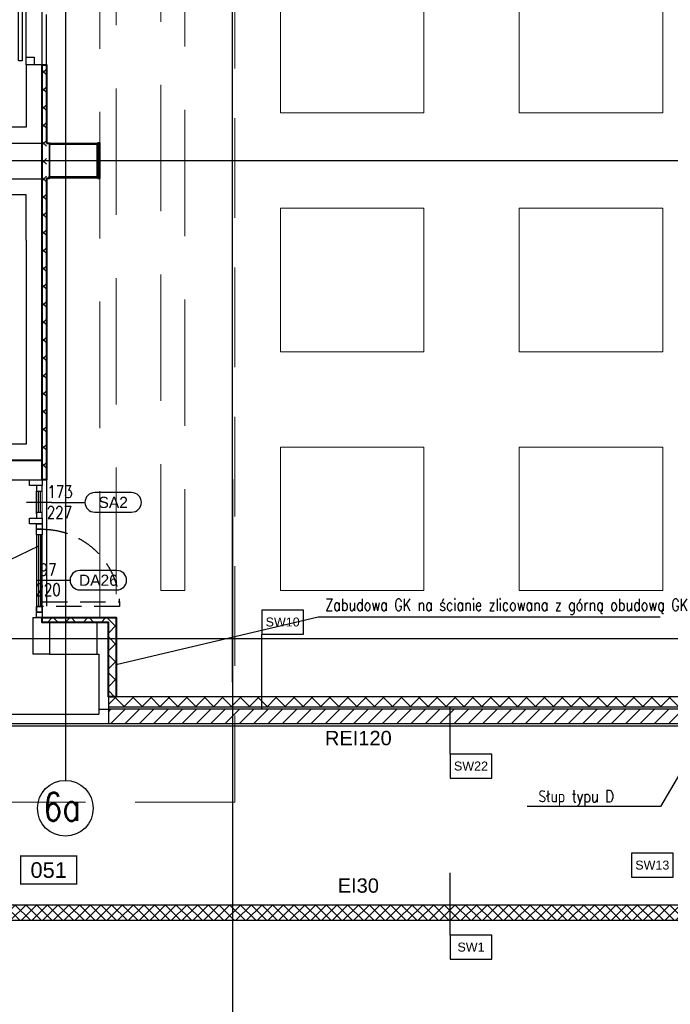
# Model space of a CAD drawing. Header units: centimetres. Extents: x -228435 to 111511, y -89367 to 428125.
# Tile 99 of 216: x -55213 to -47044, y 73505 to 85869. Entities that reach past the tile are written whole.
import ezdxf
from ezdxf.enums import TextEntityAlignment as Align

# ---------------------------------------------------------------- set-up
doc = ezdxf.new("R2010")
doc.units = ezdxf.units.CM
doc.header["$LTSCALE"] = 50
for name, pattern in [('Balustrady$0$DASHED', [0.75, 0.5, -0.25]), ('DASHDOT2', [12.7, 6.35, -3.175, 0, -3.175]), ('HIDDEN', [9.525, 6.35, -3.175]), ('HIDDENX2', [19.05, 12.7, -6.35])]:
    doc.linetypes.add(name, pattern=pattern)
doc.layers.get('0').update_dxf_attribs({"color": 8})
for name, color, linetype in [('ARCH_GK', 8, 'Continuous'), ('ARCH_INFO_AREA_ETYKIETY_200', 8, 'Continuous'), ('ARCH_INFO_ETYK_DRZWI', 8, 'Continuous'), ('ARCH_INFO_ODPORNOŚĆ OGNIOWA', 8, 'Continuous'), ('ARCH_INFO_OPISY', 8, 'Continuous'), ('ARCH_INFO_OPISY_PRZEGRODY', 8, 'Continuous'), ('ARCH_INFO_OSIE_IST', 8, 'DASHDOT2'), ('ARCH_INFO_OSIE_OPISY_IST', 8, 'Continuous'), ('ARCH_MUROWANE', 8, 'Continuous'), ('ARCH_MUROWANE_IST', 8, 'Continuous'), ('ARCH_PROFILE', 8, 'Continuous'), ('ARCH_SZKŁO', 8, 'Continuous'), ('ARCH_WIDOK_IST', 8, 'Continuous'), ('ARCH_ŚLUSARKA_DRZWI', 8, 'Continuous'), ('ARCH_ŚLUSARKA_DRZWI_IST', 8, 'Continuous'), ('ARCH_ŻELBET_IST', 8, 'Continuous'), ('Osie rzutów$0$ARCH_INFO_OSIE_OPISY_IST', 8, 'Continuous')]:
    doc.layers.add(name, color=color, linetype=linetype)
doc.layers.add('ARCH_SUFITY_PODWIESZANE', color=8, linetype='HIDDENX2', lineweight=9)
doc.layers.add('ARCH_WIDOK', color=8, linetype='Continuous', lineweight=13)
doc.styles.add('Arial', font='ARIAL.TTF')
doc.styles.add('Romans', font='Romans.shx')
doc.styles.add('ROMANS-250-CM', font='romans.shx', dxfattribs={"width": 0.8, "height": 50})
doc.styles.add('ROMANS-50-CM', font='romans.shx', dxfattribs={"width": 0.8, "height": 10})
doc.dimstyles.new('ISO-25', dxfattribs={"dimtxt": 2.5, "dimasz": 2.5, "dimexe": 1.25, "dimexo": 0.625, "dimtad": 1, "dimtxsty": 'Standard', "dimcen": 2.5, "dimadec": 0, "dimazin": 0, "dimtfac": 1, "dimtmove": 0, "dimatfit": 3, "dimfxl": 0, "dimarcsym": 0})
pattern_1 = [(45, (-121140, -45000), (-112.2532, 112.2532), []), (135, (-121140, -45000), (-112.2532, -112.2532), [])]

# ---------------------------------------------------------------- blocks, each defined once
blk = doc.blocks.new('SU Lampy kwadratowe +0')
at = {"layer": 'ARCH_SUFITY_PODWIESZANE', "ltscale": 2.5}
for points in [[(6920, 13150), (7100, 13150), (7100, 12970), (6920, 12970)], [(7220, 13150), (7400, 13150), (7400, 12970), (7220, 12970)], [(6920, 12850), (7100, 12850), (7100, 12670), (6920, 12670)], [(7220, 12850), (7400, 12850), (7400, 12670), (7220, 12670)], [(6920, 12550), (7100, 12550), (7100, 12370), (6920, 12370)], [(7220, 12550), (7400, 12550), (7400, 12370), (7220, 12370)]]:
    blk.add_lwpolyline(points, close=True, dxfattribs=at)
blk = doc.blocks.new('T-drzwi_prawe-200')
at = {"layer": 'ARCH_INFO_ETYK_DRZWI'}
blk.add_line((0, 0), (60, 0), dxfattribs=at)
blk.add_lwpolyline([(143.7, 17.5), (77.5, 17.5, 1), (77.5, -17.5), (143.7, -17.5, 1)], format="xyb", close=True, dxfattribs=at)
at = {"layer": 'ARCH_INFO_ETYK_DRZWI', "color": 1, "style": 'Arial'}
blk.add_attdef('ADS_DRZWI:ODPORNOŚĆ_OGNIOWA', text='', height=20, rotation=90, dxfattribs=at).set_placement((-25.5, 0.1), align=Align.BOTTOM_CENTER)
at = {"layer": 'ARCH_INFO_ETYK_DRZWI', "style": 'Romans', "width": 0.8}
for tag, p in [('ADS_DRZWI:SZEROKOŚĆ', (20.5, 8)), ('ADS_DRZWI:WYSOKOŚĆ', (20.5, -28))]:
    blk.add_attdef(tag, text='', height=22, dxfattribs=at).set_placement(p, align=Align.CENTER)
at = {"layer": 'ARCH_INFO_ETYK_DRZWI', "style": 'Arial'}
blk.add_attdef('ADS_DRZWI:SYMBOL', text='', height=20, dxfattribs=at).set_placement((110.7, 0), align=Align.MIDDLE)
blk = doc.blocks.new('T-drzwi_góra-200')
at = {"layer": 'ARCH_INFO_ETYK_DRZWI'}
blk.add_line((0, 0), (0, 60), dxfattribs=at)
blk.add_lwpolyline([(-17.5, 143.7), (-17.5, 77.5, 1), (17.5, 77.5), (17.5, 143.7, 1)], format="xyb", close=True, dxfattribs=at)
at = {"layer": 'ARCH_INFO_ETYK_DRZWI', "style": 'Arial'}
blk.add_attdef('ADS_DRZWI:SYMBOL', text='', height=20, rotation=90, dxfattribs=at).set_placement((0, 110.6), align=Align.MIDDLE)
at = {"layer": 'ARCH_INFO_ETYK_DRZWI', "style": 'Romans', "width": 0.8}
for tag, p in [('ADS_DRZWI:SZEROKOŚĆ', (-8, 30.5)), ('ADS_DRZWI:WYSOKOŚĆ', (29, 29.5))]:
    blk.add_attdef(tag, text='', height=22, rotation=90, dxfattribs=at).set_placement(p, align=Align.CENTER)
at = {"layer": 'ARCH_INFO_ETYK_DRZWI', "color": 1, "style": 'Arial'}
blk.add_attdef('ADS_DRZWI:ODPORNOŚĆ_OGNIOWA', text='', height=22, dxfattribs=at).set_placement((-0.1, -45.8), align=Align.BOTTOM_CENTER)
blk = doc.blocks.new('etykieta_numer')
at = {"color": 0, "linetype": 'ByBlock', "const_width": 2.44}
blk.add_lwpolyline([(-50, -50), (-50, 0), (50, 0), (50, -50)], close=True, dxfattribs=at)
at = {"color": 0, "linetype": 'ByBlock', "style": 'Arial'}
blk.add_attdef('AECAREA:NUMBER', text='', height=28, dxfattribs=at).set_placement((0, -25), align=Align.MIDDLE)
blk = doc.blocks.new('Osie rzutów')
at = {"layer": 'ARCH_INFO_OSIE_IST', "ltscale": 10}
for p, q in [((6860, 12255), (6860, 15006.6)), ((6650, 14934.6), (6650, 12131.6)), ((4436, 12910), (7599.1, 12910)), ((6860, 12510), (6860, 4623.3)), ((4436, 12310), (13655, 12310)), ((4436, 12200), (13655, 12200))]:
    blk.add_line(p, q, dxfattribs=at)
at = {"layer": 'ARCH_INFO_OSIE_OPISY_IST'}
blk.add_circle((6650, 12096.6), 35, dxfattribs=at)
at = {"layer": 'ARCH_INFO_OSIE_OPISY_IST', "style": 'ROMANS-250-CM', "width": 0.8}
blk.add_text('6a', height=35, dxfattribs=at).set_placement((6622.3, 12080.9))

msp = doc.modelspace()

# ---------------------------------------------------------------- hatches: boundary and pattern name
at = {"layer": 'ARCH_GK', "linetype": 'Continuous', "lineweight": -3}
h = msp.add_hatch(dxfattribs=at)
h.set_pattern_fill('ANSI37', color=256, scale=50, style=0)
h.set_pattern_definition(pattern_1)
h.paths.add_polyline_path([(-54930, 85300), (-54875, 85300), (-54875, 80090), (-54930, 80090)])
h = msp.add_hatch(dxfattribs=at)
h.set_pattern_fill('ANSI37', color=256, scale=50, style=0)
h.set_pattern_definition(pattern_1)
h.paths.add_polyline_path([(-54930, 78360), (-54002.5, 78360), (-54002.5, 77365), (-54100, 77365), (-54100, 78300), (-54930, 78300)])
h = msp.add_hatch(dxfattribs=at)
h.set_pattern_fill('ANSI37', color=256, scale=50, style=0)
h.set_pattern_definition(pattern_1)
h.paths.add_polyline_path([(-54100, 77365), (-54100, 77240), (-46015, 77240), (-45940, 77365)], flags=0)
h = msp.add_hatch(dxfattribs=at)
h.set_pattern_fill('ANSI37', color=256, scale=30, style=0)
h.set_pattern_definition([(45, (-121140, -45000), (-67.35192, 67.35192), []), (135, (-121140, -45000), (-67.35192, -67.35192), [])])
h.paths.add_polyline_path([(-57245, 74750), (-57435, 74560), (-46232.51961, 74560), (-46232.51961, 74692.91667), (-46270.01961, 74750)])
h.paths.add_polyline_path([(-46195.01961, 74750), (-46232.51961, 74692.91667), (-46232.51961, 74560), (-45940, 74560), (-45940, 74750)])
h.paths.add_polyline_path([(-57435, 74560), (-57245, 74750), (-57245, 74800), (-57435, 74800)])
h.paths.add_polyline_path([(-57435, 75750), (-57245, 75750), (-57245, 77030), (-57435, 77030)])
at = {"layer": 'ARCH_MUROWANE', "linetype": 'Continuous', "lineweight": -3}
h = msp.add_hatch(dxfattribs=at)
h.set_pattern_fill('ANSI31', color=256, scale=40, style=0)
h.set_pattern_definition([(45, (-121140, -45000), (-89.80256, 89.80256), [])])
h.paths.add_polyline_path([(-54100, 77210), (-54100, 77030), (-46820, 77030), (-46820, 77210)], flags=0)

# ---------------------------------------------------------------- linework, layer by layer
at = {"linetype": 'Balustrady$0$DASHED', "lineweight": 20, "ltscale": 50, "elevation": -5670}
msp.add_lwpolyline([(-60148.44509, 103381.54967), (-52512.19391, 103381.54967), (-52512.19391, 76041.09133), (-60148.44509, 76041.09133)], close=True, dxfattribs=at)
at = {"layer": 'ARCH_GK', "linetype": 'Continuous', "lineweight": -3}
for p, q in [((-45940, 77365, 630), (-54100, 77365, 630)), ((-54100, 77240, 630), (-46015, 77240, 630)), ((-46270.01961, 74750, 630), (-57245, 74750, 630)), ((-57435, 74560, 630), (-46232.51961, 74560, 630))]:
    msp.add_line(p, q, dxfattribs=at)
at = {"layer": 'ARCH_GK', "linetype": 'HIDDEN', "ltscale": 2, "elevation": 630}
msp.add_lwpolyline([(-54875, 85300), (-54875, 86900)], dxfattribs=at)
at = {"layer": 'ARCH_GK', "lineweight": 40, "elevation": 630}
for points in [[(-54930, 85300), (-54875, 85300), (-54875, 84320.04209)], [(-54875, 83880.04209), (-54875, 80090), (-54930, 80090), (-54930, 85300)], [(-54930, 85300), (-54875, 85300), (-54875, 84320.04209)], [(-54875, 83880.04209), (-54875, 80090), (-54930, 80090), (-54930, 85300)], [(-54875, 84320.04209), (-54840, 84320.04209), (-54840, 84295.04209), (-54840, 84295.04209)], [(-54875, 84320.04209), (-54840, 84320.04209), (-54840, 84295.04209), (-54840, 84295.04209)], [(-54875, 83880.04209), (-54840, 83880.04209), (-54840, 83905.04209), (-54840, 83905.04209)], [(-54875, 83880.04209), (-54840, 83880.04209), (-54840, 83905.04209), (-54840, 83905.04209)]]:
    msp.add_lwpolyline(points, dxfattribs=at)
for points in [[(-54230, 83880.04209), (-54205, 83880.04209), (-54205, 84320.04209), (-54230, 84320.04209)], [(-54230, 83880.04209), (-54205, 83880.04209), (-54205, 84320.04209), (-54230, 84320.04209)], [(-54930, 78360), (-54002.5, 78360), (-54002.5, 77365), (-54100, 77365), (-54100, 78300), (-54930, 78300)], [(-54930, 78360), (-54002.5, 78360), (-54002.5, 77365), (-54100, 77365), (-54100, 78300), (-54930, 78300)]]:
    msp.add_lwpolyline(points, close=True, dxfattribs=at)
at = {"layer": 'ARCH_GK', "linetype": 'HIDDEN', "ltscale": 5, "elevation": 630}
msp.add_lwpolyline([(-54875, 80090), (-54875, 78360)], dxfattribs=at)
at = {"layer": 'ARCH_INFO_ETYK_DRZWI', "elevation": 630}
msp.add_lwpolyline([(-54813.10518, 79807.5), (-55127.50584, 79807.5)], dxfattribs=at)
at = {"layer": 'ARCH_INFO_OPISY_PRZEGRODY', "elevation": 630}
for points in [[(-52173.89846, 78154.67429), (-51648.89846, 78154.67429), (-51648.89846, 78454.67429), (-52173.89846, 78454.67429), (-52173.89846, 78154.67429)], [(-49809.33445, 76345.99883), (-49284.33445, 76345.99883), (-49284.33445, 76645.99883), (-49809.33445, 76645.99883), (-49809.33445, 76345.99883)], [(-47533.088, 75102.09733), (-47008.088, 75102.09733), (-47008.088, 75402.09733), (-47533.088, 75402.09733), (-47533.088, 75102.09733)], [(-49809.33445, 74072.65093), (-49284.33445, 74072.65093), (-49284.33445, 74372.65093), (-49809.33445, 74372.65093), (-49809.33445, 74072.65093)]]:
    msp.add_lwpolyline(points, close=True, dxfattribs=at)
for points in [[(-52177.85696, 78147.81796), (-52177.85696, 77220.56008)], [(-49809.33445, 76645.99883), (-49809.33445, 77226.37657)], [(-49809.33445, 74372.65093), (-49809.33445, 75156.05926)]]:
    msp.add_lwpolyline(points, dxfattribs=at)
at = {"layer": 'ARCH_MUROWANE', "linetype": 'Continuous', "lineweight": -3}
for p, q in [((-54100, 77210, 630), (-54100, 77030, 630)), ((-46820, 77210, 630), (-54100, 77210, 630)), ((-54100, 77030, 630), (-46820, 77030, 630))]:
    msp.add_line(p, q, dxfattribs=at)
at = {"layer": 'ARCH_MUROWANE_IST', "ltscale": 4}
for p, q in [((-55050, 78360, 630), (-54930, 78360, 630)), ((-54840, 78300, 630), (-54930, 78300, 630)), ((-54240, 78300, 630), (-54100, 78300, 630)), ((-54100, 78300, 630), (-54100, 77030, 630)), ((-54840, 77900, 630), (-55050, 77900, 630)), ((-54240, 77900, 630), (-54220, 77900, 630)), ((-54220, 77900, 630), (-54220, 77150, 630)), ((-54220, 77210.0823, 630), (-54220, 77150, 630)), ((-54220, 77210.0823, 630), (-54100, 77210.0823, 630)), ((-54100, 77210.0823, 630), (-54100, 77030, 630)), ((-58260, 77150, 630), (-54220, 77150, 630)), ((-58260, 77030, 630), (-54100, 77030, 630))]:
    msp.add_line(p, q, dxfattribs=at)
at = {"layer": 'ARCH_MUROWANE_IST', "ltscale": 4, "elevation": 630}
for points in [[(-54840, 84320.04209), (-54230, 84320.04209), (-54230, 83880.04209), (-54840, 83880.04209), (-54840, 84320.04209)], [(-54930, 80090), (-54930, 80330), (-58810, 80330)], [(-58810, 80090), (-54930, 80090)], [(-55050, 78360), (-55050, 77900)], [(-54930, 78300), (-54930, 78360)]]:
    msp.add_lwpolyline(points, dxfattribs=at)
at = {"layer": 'ARCH_PROFILE', "elevation": 630}
for points in [[(-54930, 80090), (-54930, 80020), (-55090, 80020), (-55090, 80090)], [(-55000, 79950), (-54930, 79950), (-54930, 80020), (-55000, 80020)], [(-55000, 79610), (-54930, 79610), (-54930, 79680), (-55000, 79680)], [(-54930, 79610), (-54930, 79540), (-55090, 79540), (-55090, 79610)], [(-55000, 79540), (-54930, 79540), (-54930, 79470), (-55000, 79470)], [(-55000, 79470), (-54930, 79470), (-54930, 79400), (-55000, 79400)], [(-55000, 78500), (-54930, 78500), (-54930, 78430), (-55000, 78430)], [(-55000, 78430), (-54930, 78430), (-54930, 78360), (-55000, 78360)]]:
    msp.add_lwpolyline(points, close=True, dxfattribs=at)
at = {"layer": 'ARCH_SUFITY_PODWIESZANE', "ltscale": 2.5}
for points, elevation in [([(-54205, 101675), (-54002.5, 101675), (-54002.5, 78360), (-54205, 78360)], 630), ([(-53140, 78700), (-53440, 78700), (-53440, 89500), (-53140, 89500)], -5670)]:
    msp.add_lwpolyline(points, close=True, dxfattribs=dict(at, elevation=elevation))
at = {"layer": 'ARCH_SZKŁO', "elevation": 630}
for points in [[(-54978.75, 79680), (-54978.75, 79950)], [(-54953.75, 79680), (-54953.75, 79950)], [(-54977.5, 79400), (-54977.5, 78500)], [(-54952.5, 79400), (-54952.5, 78500)]]:
    msp.add_lwpolyline(points, dxfattribs=at)
at = {"layer": 'ARCH_WIDOK', "elevation": 630}
msp.add_lwpolyline([(-54930, 79950), (-54930, 79665)], dxfattribs=at)
at = {"layer": 'ARCH_WIDOK_IST'}
for p, q in [((-55130, 85300, 630), (-55130, 86900, 630)), ((-54930, 85300, 630), (-54930, 86900, 630))]:
    msp.add_line(p, q, dxfattribs=at)
at = {"layer": 'ARCH_ŚLUSARKA_DRZWI'}
for p, q in [((-55000, 79665, 630), (-55000, 79950, 630)), ((-55000, 79400, 630), (-55000, 78500, 630)), ((-54930, 78490, 630), (-54930, 79400, 630))]:
    msp.add_line(p, q, dxfattribs=at)
at = {"layer": 'ARCH_ŚLUSARKA_DRZWI', "linetype": 'Continuous', "lineweight": -3, "elevation": 630}
for points in [[(-55000, 79470), (-55000, 79540), (-54930, 79540), (-54930, 79470)], [(-55000, 78500), (-55000, 78430), (-54930, 78430), (-54930, 78500)]]:
    msp.add_lwpolyline(points, close=True, dxfattribs=at)
at = {"layer": 'ARCH_ŚLUSARKA_DRZWI', "linetype": 'HIDDEN', "lineweight": -3, "elevation": 630}
msp.add_lwpolyline([(-54930, 78500), (-54930, 78560), (-53960, 78560), (-53960, 78500)], close=True, dxfattribs=at)
at = {"layer": 'ARCH_ŚLUSARKA_DRZWI', "linetype": 'HIDDEN', "lineweight": -3, "extrusion": (0, 0, -1)}
msp.add_arc((54930, 78500, -630), 970, 90, 180, dxfattribs=at)
at = {"layer": 'ARCH_ŚLUSARKA_DRZWI_IST', "elevation": 630}
for points in [[(-55230, 85350), (-55230, 86100), (-55180, 86100), (-55180, 85350)], [(-55130, 85300), (-55130, 85400), (-55030, 85400), (-55030, 85300)]]:
    msp.add_lwpolyline(points, close=True, dxfattribs=at)
at = {"layer": 'ARCH_ŻELBET_IST', "elevation": 630}
for points in [[(-58760, 84789.31078), (-58760, 84320), (-54930, 84320), (-54930, 85300), (-55130, 85300), (-55130, 84520), (-58560, 84520), (-58560, 84789.31078)], [(-55130, 83100), (-55130, 83670), (-58560, 83670), (-58560, 83100), (-58760, 83100), (-58760, 83870), (-54930, 83870), (-54930, 83100)], [(-55130, 83100), (-55130, 80540), (-58560, 80540), (-58560, 81100), (-58760, 81100), (-58760, 80340), (-54930, 80340), (-54930, 83100)]]:
    msp.add_lwpolyline(points, dxfattribs=at)
at = {"layer": 'ARCH_ŻELBET_IST', "ltscale": 4, "elevation": 630}
for points in [[(-54840, 83900), (-54240, 83900), (-54240, 84300), (-54840, 84300)], [(-54840, 77900), (-54240, 77900), (-54240, 78300), (-54840, 78300)]]:
    msp.add_lwpolyline(points, close=True, dxfattribs=at)

# ---------------------------------------------------------------- block references
at = {"layer": 'ARCH_INFO_AREA_ETYKIETY_200', "linetype": 'Continuous', "lineweight": -3, "xscale": 7, "yscale": 7, "zscale": 10}
msp.add_blockref('etykieta_numer', (-54848.89592, 75365.77013, 630), dxfattribs=at).add_auto_attribs({'AECAREA:NUMBER': '051'})
at = {"layer": 'ARCH_INFO_ETYK_DRZWI', "linetype": 'Continuous', "lineweight": -3}
ref = msp.add_blockref('T-drzwi_góra-200', (-54813.10518, 79807.5, 630), dxfattribs=dict(at, xscale=7, yscale=7, zscale=7, rotation=270))
ref.add_attrib('ADS_DRZWI:SYMBOL', 'SA2', dxfattribs={"height": 140, "style": 'Arial'}).set_placement((-54038.98629, 79807.5, 630), align=Align.MIDDLE)
ref.add_attrib('ADS_DRZWI:SZEROKOŚĆ', '173', dxfattribs={"height": 154, "style": 'Romans', "width": 0.8}).set_placement((-54706.69965, 79863.5, 630), align=Align.CENTER)
ref.add_attrib('ADS_DRZWI:WYSOKOŚĆ', '227', dxfattribs={"height": 154, "style": 'Romans', "width": 0.8}).set_placement((-54713.88831, 79604.5, 630), align=Align.CENTER)
ref = msp.add_blockref('T-drzwi_prawe-200', (-55000, 78830, 630), dxfattribs=dict(at, xscale=7, yscale=7, zscale=7))
ref.add_attrib('ADS_DRZWI:SZEROKOŚĆ', '97', dxfattribs={"height": 154, "style": 'Romans', "width": 0.8}).set_placement((-54856.53821, 78886, 630), align=Align.CENTER)
ref.add_attrib('ADS_DRZWI:SYMBOL', 'DA26', dxfattribs={"height": 140, "style": 'Arial'}).set_placement((-54225.18731, 78830, 630), align=Align.MIDDLE)
ref.add_attrib('ADS_DRZWI:WYSOKOŚĆ', '220', dxfattribs={"height": 154, "style": 'Romans', "width": 0.8}).set_placement((-54856.53821, 78634, 630), align=Align.CENTER)
at = {"layer": 'ARCH_SUFITY_PODWIESZANE', "ltscale": 2.5, "xscale": 10, "yscale": 10, "zscale": 10}
msp.add_blockref('SU Lampy kwadratowe +0', (-121140, -45000, -5670), dxfattribs=at)
at = {"layer": 'Osie rzutów$0$ARCH_INFO_OSIE_OPISY_IST', "xscale": 10, "yscale": 10, "zscale": 10}
msp.add_blockref('Osie rzutów', (-121140, -45000, 630), dxfattribs=at)

# ---------------------------------------------------------------- texts
at = {"layer": 'ARCH_INFO_ODPORNOŚĆ OGNIOWA', "char_height": 180, "width": 533.3252474, "attachment_point": 5, "style": 'Arial'}
for s, insert in [('\\PREI120', (-50961.33376, 76997.05906, 630)), ('\\PEI30', (-50961.33376, 75144.57395, 630))]:
    msp.add_mtext(s, dxfattribs=dict(at, insert=insert))
at = {"layer": 'ARCH_INFO_OPISY', "char_height": 150, "attachment_point": 1, "style": 'ROMANS-50-CM'}
for s, insert, width in [('Zabudowa GK na ścianie zlicowana z górną obudową GK', (-51377.51496, 78595.92212, -12270), 4463.6141992), ('Słup typu D', (-48700.04861, 76191.95643, 630), 6265.3267976)]:
    msp.add_mtext(s, dxfattribs=dict(at, insert=insert, width=width))
at = {"layer": 'ARCH_INFO_OPISY_PRZEGRODY', "char_height": 112.5, "width": 525, "attachment_point": 5, "style": 'Arial'}
for s, insert in [('SW10', (-51911.39846, 78304.67429, 630)), ('SW22', (-49546.83445, 76495.99883, 630)), ('SW13', (-47270.588, 75252.09733, 630)), ('SW1', (-49546.83445, 74222.65093, 630))]:
    msp.add_mtext(s, dxfattribs=dict(at, insert=insert))

# ---------------------------------------------------------------- leaders
at = {"layer": 'ARCH_INFO_OPISY'}
for points in [[(-54978.75, 79255.67435, 630), (-55466.44024, 79022.44197, 630), (-57955.79706, 79022.44197, 630)], [(-54002.5, 77770.84233, -12270), (-51466.0381, 78371.74232, -12270), (-47172.82494, 78371.74232, -12270)], [(-46734.45971, 76727.52942, 630), (-47169.38232, 75987.56639, 630), (-48840.6277, 75987.56639, 630)]]:
    msp.add_leader(points, dimstyle='ISO-25', override={"dimscale": 5, "dimasz": 2, "dimtad": 0, "dimldrblk": 'Dot'}, dxfattribs=at)

doc.saveas('drawing.dxf')
